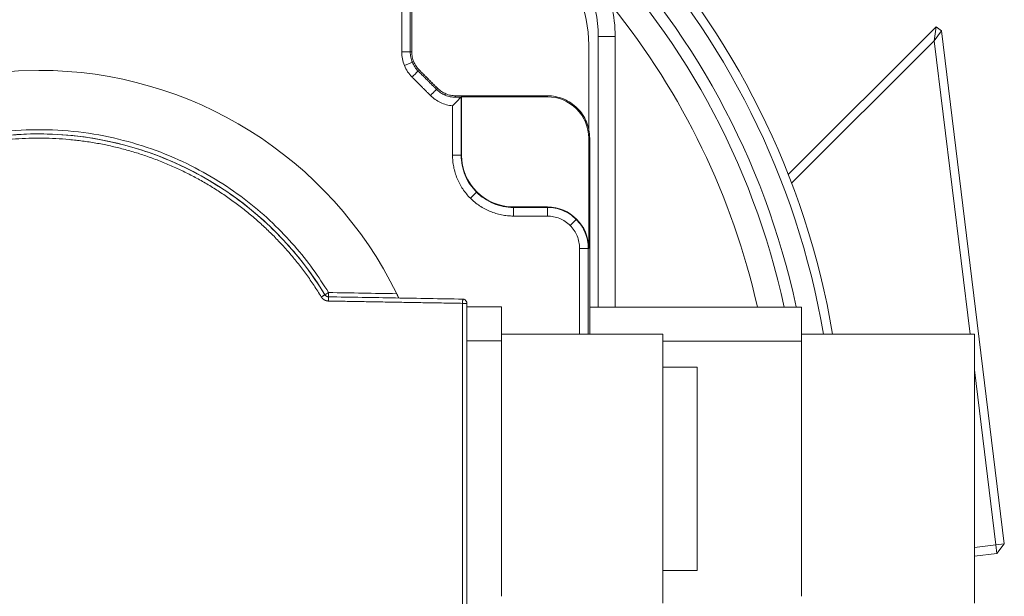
# Model space of a CAD drawing. Header units: millimetres. Extents: x -46 to 5160, y -5105 to -1541.
# Tile 60 of 104: x 3545 to 3661, y -4106 to -4038. Entities that reach past the tile are written whole.
import ezdxf

# ---------------------------------------------------------------- set-up
doc = ezdxf.new("R2010")
doc.units = ezdxf.units.MM
doc.header["$LTSCALE"] = 0.3175
doc.layers.add('1轮廓实线层', color=7, linetype='Continuous', lineweight=18)

msp = doc.modelspace()

# ---------------------------------------------------------------- linework, layer by layer
at = {"layer": '1轮廓实线层'}
for p, q in [((3590.31722, -4031.0698), (3590.31722, -4041.90328)), ((3591.33467, -4041.90328), (3591.33467, -4031.0698)), ((3635.94632, -4056.37282), (3653.38345, -4038.93569)), ((3653.38345, -4038.93569), (3653.14453, -4040.58882)), ((3654.00907, -4039.42448), (3653.38345, -4038.93569)), ((3613.50922, -4040.0698), (3615.50922, -4040.0698)), ((3613.50922, -4072.0213), (3613.50922, -4040.0698)), ((3615.50922, -4040.0698), (3615.50922, -4072.0213)), ((3654.00907, -4039.42448), (3653.14453, -4040.58882)), ((3654.00907, -4039.42448), (3661.43905, -4099.93678)), ((3612.39576, -4051.29469), (3612.39576, -4041.0698)), ((3653.14453, -4040.58882), (3636.33996, -4057.39339)), ((3657.39359, -4075.19468), (3653.14453, -4040.58882)), ((3591.57635, -4043.11811), (3590.63631, -4043.50749)), ((3591.57635, -4043.11811), (3591.73763, -4043.05131)), ((3595.52771, -4046.84139), (3595.46091, -4047.00267)), ((3597.33467, -4047.24435), (3597.38704, -4047.19198)), ((3597.33467, -4054.0698), (3597.33467, -4047.24452)), ((3597.38704, -4047.19198), (3597.38704, -4054.0698)), ((3607.50922, -4047.19198), (3597.38704, -4047.19198)), ((3596.31722, -4048.24644), (3596.31722, -4054.0698)), ((3611.0447, -4048.53431), (3610.95836, -4048.62066)), ((3612.38704, -4065.0698), (3612.38704, -4052.0698)), ((3598.4237, -4059.15532), (3599.14315, -4058.43587)), ((3599.18018, -4058.39884), (3599.14315, -4058.43587)), ((3603.50922, -4060.19198), (3607.50922, -4060.19198)), ((3607.50922, -4060.24435), (3603.50922, -4060.24435)), ((3603.50922, -4061.2618), (3607.50922, -4061.2618)), ((3610.92133, -4061.65769), (3610.20187, -4062.37715)), ((3610.95836, -4061.62066), (3610.92133, -4061.65769)), ((3612.33467, -4075.19558), (3612.33467, -4065.0698)), ((3597.51795, -4071.06122), (3581.67626, -4070.78471)), ((3598.00922, -4071.56115), (3598.00922, -4110.57845)), ((3602.09922, -4071.9898), (3598.00922, -4071.9898)), ((3602.09922, -4075.9898), (3602.09922, -4071.9898)), ((3637.50922, -4076.0198), (3637.50922, -4072.01986)), ((3621.14922, -4075.19483), (3602.09922, -4075.19483)), ((3621.14922, -4075.19483), (3621.14922, -4106.94477)), ((3657.90922, -4075.19485), (3637.50922, -4075.19485)), ((3657.90922, -4075.19485), (3657.90922, -4106.94475)), ((3602.09922, -4106.1198), (3602.09922, -4075.9898)), ((3637.50922, -4106.1198), (3637.50922, -4076.0198)), ((3625.20922, -4079.0698), (3621.14932, -4079.0698)), ((3625.20922, -4103.0698), (3625.20922, -4079.0698)), ((3660.4465, -4100.05865), (3657.90918, -4079.39381)), ((3657.90905, -4100.37021), (3660.4465, -4100.05865)), ((3661.43905, -4099.93678), (3660.4465, -4100.05865)), ((3660.56837, -4101.05119), (3660.4465, -4100.05865)), ((3660.56837, -4101.05119), (3661.43905, -4099.93678)), ((3660.56837, -4101.05119), (3657.90905, -4101.37772)), ((3621.14932, -4103.0698), (3625.20922, -4103.0698))]:
    msp.add_line(p, q, dxfattribs=at)
for centre, radius, start, end in [((3547.50922, -4091.0698), 95, 9.6216876, 209.7301588), ((3547.50922, -4091.0698), 95, 9.6216876, 209.7301588), ((3547.50922, -4091.0698), 93.94427, 9.7319803, 209.7301588), ((3547.50922, -4091.0698), 91.38197, 12.0665166, 208.6346894), ((3547.50922, -4091.0698), 90, 12.2203208, 209.020469), ((3598.50922, -4040.0698), 15, 0, 90), ((3597.50922, -4041.0698), 14.88654, 360, 90), ((3598.50922, -4040.0698), 17, 0, 12.244979), ((3547.50922, -4091.0698), 86.90983, 12.6895204, 38.924911), ((3547.50922, -4091.0698), 46.99997, 90, 270), ((3547.50922, -4091.0698), 46.99997, 26.0557631, 90), ((3607.50922, -4052.0698), 4.87781, 359.9999999, 90), ((3547.50922, -4091.0698), 39.5, 31.3071286, 328.6928714), ((3603.50922, -4054.0698), 6.12219, 180, 270), ((3607.50922, -4065.0698), 4.87781, 360, 90), ((3581.68499, -4070.28478), 0.5, 211.3071292, 269)]:
    msp.add_arc(centre, radius, start, end, dxfattribs=at)
for points, degree in [([(3591.50923, -4041.90328), (3591.50919, -4031.0698)], 1), ([(3590.31721, -4041.90328), (3591.33466, -4041.90328)], 1), ([(3591.33467, -4041.90328), (3591.50923, -4041.90328)], 1), ([(3591.54502, -4044.86748), (3591.78484, -4044.62766), (3592.02465, -4044.38784), (3592.26447, -4044.14803)], 3), ([(3591.54503, -4044.86747), (3593.71155, -4047.03399)], 1), ([(3594.431, -4046.31454), (3592.26447, -4044.14802)], 1), ([(3592.2645, -4044.148), (3592.30564, -4044.10685), (3592.34679, -4044.06571), (3592.38793, -4044.02457)], 3), ([(3594.55443, -4046.19112), (3592.3879, -4044.02459)], 1), ([(3594.43099, -4046.31455), (3594.55443, -4046.19112)], 1), ([(3593.71155, -4047.034), (3594.43099, -4046.31455)], 1), ([(3607.50922, -4047.06983), (3596.67574, -4047.06979)], 1), ([(3596.67574, -4047.06979), (3596.67574, -4047.24435)], 1), ([(3596.67574, -4047.24435), (3596.9737, -4047.24435), (3597.27722, -4047.24534)], 2), ([(3597.27722, -4047.24534), (3597.33467, -4047.24435)], 1), ([(3607.50922, -4047.19198), (3607.50922, -4047.06987)], 1), ([(3580.8306, -4070.80441), (3577.51458, -4065.35204), (3567.7527, -4057.12974), (3555.87901, -4052.4476), (3543.13211, -4051.79425), (3530.8418, -4055.2379), (3520.29015, -4062.41932), (3512.57783, -4072.58939), (3508.50934, -4084.68723), (3508.5091, -4097.45099), (3512.57723, -4109.54908), (3520.28915, -4119.7193), (3530.84043, -4126.90106), (3543.1306, -4130.34518), (3555.87752, -4129.69232), (3567.75151, -4125.01059), (3577.51424, -4116.78811), (3580.8306, -4111.33519)], 2), ([(3612.50915, -4052.0698), (3612.38704, -4052.0698)], 1), ([(3612.50919, -4075.19558), (3612.50919, -4052.0698)], 1), ([(3596.31721, -4054.0698), (3596.31721, -4054.30516), (3596.34033, -4054.77587), (3596.44406, -4055.47515), (3596.61583, -4056.16089), (3596.85398, -4056.82649), (3597.15623, -4057.46554), (3597.51967, -4058.07189), (3597.94078, -4058.6397), (3598.41552, -4059.1635), (3598.93932, -4059.63824), (3599.50713, -4060.05935), (3600.11348, -4060.42279), (3600.75253, -4060.72504), (3601.41813, -4060.96319), (3602.10387, -4061.13496), (3602.80315, -4061.23869), (3603.27386, -4061.26181), (3603.50922, -4061.26181)], 3), ([(3596.31722, -4054.0698), (3597.33466, -4054.0698)], 1), ([(3597.33467, -4054.0698), (3597.38704, -4054.0698)], 1), ([(3603.50922, -4060.24435), (3603.50922, -4060.2269), (3603.50922, -4060.20944), (3603.50922, -4060.19198)], 3), ([(3603.50922, -4061.2618), (3603.50922, -4061.09223), (3603.50922, -4060.75308), (3603.50922, -4060.41393), (3603.50922, -4060.24436)], 3), ([(3607.50922, -4060.24435), (3607.50922, -4060.19198)], 1), ([(3607.50922, -4061.26179), (3607.50922, -4060.24435)], 1), ([(3611.3172, -4065.0698), (3611.65634, -4065.0698), (3611.99549, -4065.0698), (3612.33464, -4065.0698)], 3), ([(3611.31721, -4065.0698), (3611.31721, -4075.19558)], 1), ([(3612.33467, -4065.0698), (3612.35212, -4065.0698), (3612.36958, -4065.0698), (3612.38704, -4065.0698)], 3), ([(3589.73246, -4070.42525), (3587.04997, -4070.37843), (3584.36748, -4070.33161), (3581.68499, -4070.28478)], 3), ([(3581.66754, -4071.28464), (3581.41192, -4071.28018), (3580.96502, -4071.02545), (3580.83059, -4070.80441)], 2), ([(3597.50922, -4071.56115), (3581.66754, -4071.28463)], 1), ([(3597.51795, -4071.06122), (3594.87767, -4071.01514), (3589.5971, -4070.92296), (3584.31654, -4070.83079), (3581.67626, -4070.78471)], 3), ([(3597.50922, -4071.56115), (3597.50922, -4084.56691), (3597.50922, -4097.57268), (3597.50922, -4110.57845)], 3), ([(3598.00922, -4071.56115), (3598.00922, -4110.57845)], 1), ([(3602.09922, -4071.9898), (3600.73589, -4071.9898), (3599.37255, -4071.9898), (3598.00922, -4071.9898)], 3), ([(3637.50922, -4072.01986), (3629.17589, -4072.01986), (3620.84255, -4072.01986), (3612.50922, -4072.01986)], 3), ([(3602.09922, -4075.9898), (3598.00922, -4075.9898)], 1), ([(3637.50922, -4076.0198), (3621.14946, -4076.0198)], 1)]:
    msp.add_open_spline(points, degree=degree, dxfattribs=at)
for points, knots in [([(3590.31721, -4041.90328), (3590.31721, -4042.17764), (3590.34423, -4042.452), (3590.45128, -4042.99019), (3590.53131, -4043.25401), (3590.7413, -4043.76097), (3590.87126, -4044.00411), (3591.17612, -4044.46036), (3591.35102, -4044.67347), (3591.54502, -4044.86748)], [0, 0, 0, 0, 0.25, 0.25, 0.5, 0.5, 0.75, 0.75, 1, 1, 1, 1]), ([(3591.33471, -4041.90328), (3591.33471, -4042.11105), (3591.35517, -4042.31881), (3591.43624, -4042.72637), (3591.49684, -4042.92615), (3591.65586, -4043.31007), (3591.75428, -4043.49419), (3591.98514, -4043.8397), (3592.11758, -4044.00108), (3592.2645, -4044.148)], [0, 0, 0, 0, 0.25, 0.25, 0.5, 0.5, 0.75, 0.75, 1, 1, 1, 1]), ([(3591.50927, -4041.90328), (3591.50927, -4042.09962), (3591.52861, -4042.29596), (3591.60522, -4042.68111), (3591.66249, -4042.86991), (3591.81277, -4043.23271), (3591.90577, -4043.4067), (3592.12394, -4043.73322), (3592.2491, -4043.88572), (3592.38793, -4044.02456)], [0, 0, 0, 0, 0.25, 0.25, 0.5, 0.5, 0.75, 0.75, 1, 1, 1, 1]), ([(3594.55446, -4046.19108), (3594.69329, -4046.32992), (3594.8458, -4046.45508), (3595.17232, -4046.67325), (3595.34631, -4046.76625), (3595.70911, -4046.91653), (3595.89791, -4046.9738), (3596.28306, -4047.05041), (3596.4794, -4047.06975), (3596.67574, -4047.06975)], [0, 0, 0, 0, 0.25, 0.25, 0.5, 0.5, 0.75, 0.75, 1, 1, 1, 1]), ([(3593.71155, -4047.03399), (3593.88441, -4047.20684), (3594.07242, -4047.36453), (3594.47302, -4047.64479), (3594.6856, -4047.76736), (3595.12887, -4047.97361), (3595.35954, -4048.0573), (3595.83194, -4048.18326), (3596.07366, -4048.22553), (3596.31722, -4048.24643)], [0, 0, 0, 0, 0.25, 0.25, 0.5, 0.5, 0.75, 0.75, 1, 1, 1, 1]), ([(3594.43102, -4046.31452), (3594.57794, -4046.46143), (3594.73932, -4046.59388), (3595.08483, -4046.82474), (3595.26895, -4046.92316), (3595.65287, -4047.08218), (3595.85265, -4047.14278), (3596.26021, -4047.22385), (3596.46797, -4047.24431), (3596.67574, -4047.24431)], [0, 0, 0, 0, 0.25, 0.25, 0.5, 0.5, 0.75, 0.75, 1, 1, 1, 1]), ([(3596.31722, -4048.24643), (3596.32968, -4048.23497), (3596.35453, -4048.21211), (3596.39156, -4048.17769), (3596.42826, -4048.14331), (3596.46463, -4048.10897), (3596.50066, -4048.07465), (3596.53635, -4048.04037), (3596.57169, -4048.00611), (3596.6067, -4047.9719), (3596.64136, -4047.93771), (3596.68645, -4047.89285), (3596.7416, -4047.83725), (3596.80637, -4047.77077), (3596.86981, -4047.70445), (3596.93193, -4047.63831), (3596.99273, -4047.57236), (3597.0522, -4047.5066), (3597.11036, -4047.44106), (3597.1672, -4047.37572), (3597.22278, -4047.31067), (3597.25916, -4047.267), (3597.27722, -4047.24533)], [0, 0, 0, 0, 0.037351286, 0.074457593, 0.111318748, 0.147934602, 0.184305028, 0.220429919, 0.256309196, 0.291942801, 0.327330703, 0.362472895, 0.430458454, 0.497498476, 0.563593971, 0.628746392, 0.692957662, 0.756230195, 0.818566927, 0.879971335, 0.940447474, 1, 1, 1, 1]), ([(3612.50915, -4052.0698), (3612.50915, -4051.74255), (3612.47692, -4051.41532), (3612.34924, -4050.7734), (3612.25378, -4050.45874), (3612.00332, -4049.85407), (3611.84832, -4049.56408), (3611.4847, -4049.01989), (3611.2761, -4048.76571), (3610.81331, -4048.30292), (3610.55913, -4048.09432), (3610.01494, -4047.7307), (3609.72495, -4047.5757), (3609.12028, -4047.32523), (3608.80562, -4047.22978), (3608.1637, -4047.1021), (3607.83647, -4047.06987), (3607.50922, -4047.06987)], [0, 0, 0, 0, 0.125, 0.125, 0.25, 0.25, 0.375, 0.375, 0.5, 0.5, 0.625, 0.625, 0.75, 0.75, 0.875, 0.875, 1, 1, 1, 1]), ([(3597.33467, -4054.0698), (3597.33467, -4054.47392), (3597.37447, -4054.87804), (3597.53215, -4055.67075), (3597.65003, -4056.05934), (3597.95933, -4056.80606), (3598.15075, -4057.16418), (3598.59979, -4057.83621), (3598.85739, -4058.15011), (3599.42891, -4058.72163), (3599.74281, -4058.97923), (3600.41484, -4059.42827), (3600.77296, -4059.61969), (3601.51968, -4059.92899), (3601.90827, -4060.04687), (3602.70098, -4060.20455), (3603.1051, -4060.24435), (3603.50922, -4060.24435)], [0, 0, 0, 0, 0.125, 0.125, 0.25, 0.25, 0.375, 0.375, 0.5, 0.5, 0.625, 0.625, 0.75, 0.75, 0.875, 0.875, 1, 1, 1, 1]), ([(3607.50922, -4060.24435), (3607.82505, -4060.24435), (3608.14086, -4060.27546), (3608.76038, -4060.39868), (3609.06406, -4060.49081), (3609.64762, -4060.73253), (3609.9275, -4060.88212), (3610.45269, -4061.23305), (3610.69801, -4061.43437), (3611.14465, -4061.88101), (3611.34597, -4062.12632), (3611.6969, -4062.65152), (3611.84649, -4062.9314), (3612.08821, -4063.51496), (3612.18033, -4063.81864), (3612.30356, -4064.43816), (3612.33467, -4064.75397), (3612.33467, -4065.0698)], [0, 0, 0, 0, 0.125, 0.125, 0.25, 0.25, 0.375, 0.375, 0.5, 0.5, 0.625, 0.625, 0.75, 0.75, 0.875, 0.875, 1, 1, 1, 1]), ([(3607.50922, -4061.26182), (3607.75845, -4061.26182), (3608.00768, -4061.28637), (3608.49656, -4061.38361), (3608.73621, -4061.45631), (3609.19673, -4061.64706), (3609.41759, -4061.76512), (3609.83205, -4062.04205), (3610.02563, -4062.20092), (3610.3781, -4062.55338), (3610.53697, -4062.74697), (3610.8139, -4063.16143), (3610.93196, -4063.38229), (3611.12271, -4063.84281), (3611.19541, -4064.08246), (3611.29265, -4064.57134), (3611.3172, -4064.82057), (3611.3172, -4065.0698)], [0, 0, 0, 0, 0.125, 0.125, 0.25, 0.25, 0.375, 0.375, 0.5, 0.5, 0.625, 0.625, 0.75, 0.75, 0.875, 0.875, 1, 1, 1, 1]), ([(3581.68499, -4070.28478), (3581.67832, -4070.28884), (3581.66527, -4070.29678), (3581.64618, -4070.30843), (3581.62802, -4070.31951), (3581.61081, -4070.32999), (3581.59458, -4070.33987), (3581.57932, -4070.34914), (3581.56504, -4070.3578), (3581.55173, -4070.36587), (3581.53938, -4070.37335), (3581.51677, -4070.38708), (3581.48515, -4070.40636), (3581.44665, -4070.42979), (3581.41266, -4070.45044), (3581.38974, -4070.46434), (3581.37557, -4070.47296), (3581.36848, -4070.47728), (3581.36163, -4070.48146), (3581.35501, -4070.4855), (3581.34862, -4070.4894), (3581.34246, -4070.49316), (3581.33654, -4070.49677), (3581.33085, -4070.50025), (3581.32538, -4070.50359), (3581.32014, -4070.50678), (3581.31512, -4070.50984), (3581.31033, -4070.51277), (3581.30576, -4070.51555), (3581.3014, -4070.5182), (3581.29727, -4070.52072), (3581.29335, -4070.5231), (3581.28964, -4070.52536), (3581.28615, -4070.52748), (3581.28286, -4070.52947), (3581.27979, -4070.53133), (3581.27692, -4070.53307), (3581.27425, -4070.53468), (3581.27179, -4070.53617), (3581.26954, -4070.53753), (3581.26748, -4070.53877), (3581.26563, -4070.53989), (3581.26397, -4070.54088), (3581.26251, -4070.54176), (3581.26125, -4070.54252), (3581.26018, -4070.54316), (3581.25931, -4070.54369), (3581.25863, -4070.54409), (3581.25815, -4070.54438), (3581.25787, -4070.54454), (3581.25782, -4070.54457), (3581.25779, -4070.54459)], [0, 0, 0, 0, 0.029867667, 0.058458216, 0.085760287, 0.111765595, 0.136468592, 0.159866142, 0.181957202, 0.202742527, 0.222224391, 0.240406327, 0.311018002, 0.377927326, 0.441159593, 0.500791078, 0.51645636, 0.532015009, 0.54746867, 0.562819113, 0.578068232, 0.593218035, 0.608270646, 0.623228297, 0.638093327, 0.652868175, 0.66755538, 0.682157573, 0.696677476, 0.711117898, 0.725481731, 0.739771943, 0.753991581, 0.768143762, 0.78223167, 0.796258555, 0.810227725, 0.824142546, 0.838006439, 0.85182287, 0.865595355, 0.879327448, 0.893022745, 0.906684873, 0.920317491, 0.933924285, 0.947508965, 0.961075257, 0.974626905, 0.988167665, 1, 1, 1, 1]), ([(3581.67626, -4070.78471), (3581.67626, -4070.78462), (3581.67626, -4070.78444), (3581.67627, -4070.78299), (3581.67628, -4070.78067), (3581.67631, -4070.77737), (3581.67635, -4070.77311), (3581.67641, -4070.76785), (3581.6765, -4070.76159), (3581.67661, -4070.7543), (3581.67675, -4070.74595), (3581.67691, -4070.73652), (3581.67711, -4070.72599), (3581.67734, -4070.71433), (3581.6776, -4070.70153), (3581.67788, -4070.68754), (3581.67818, -4070.67236), (3581.6785, -4070.65596), (3581.6789, -4070.6338), (3581.67938, -4070.60407), (3581.68004, -4070.56464), (3581.68086, -4070.51937), (3581.6815, -4070.48483), (3581.68185, -4070.46428), (3581.68193, -4070.45954), (3581.682, -4070.45449), (3581.68208, -4070.44913), (3581.68216, -4070.44346), (3581.68225, -4070.43747), (3581.68234, -4070.43115), (3581.68244, -4070.42451), (3581.68255, -4070.41755), (3581.68267, -4070.41025), (3581.68279, -4070.40261), (3581.68293, -4070.39464), (3581.68307, -4070.38633), (3581.68323, -4070.37769), (3581.6834, -4070.3687), (3581.68357, -4070.35937), (3581.68376, -4070.34971), (3581.68395, -4070.3397), (3581.68416, -4070.32935), (3581.68436, -4070.31868), (3581.68457, -4070.30767), (3581.68478, -4070.29633), (3581.68492, -4070.28867), (3581.68499, -4070.28478)], [0, 0, 0, 0, 0.027387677, 0.054875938, 0.082496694, 0.11028169, 0.138262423, 0.166470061, 0.194935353, 0.223688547, 0.252759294, 0.282176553, 0.31196849, 0.34216237, 0.372784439, 0.403859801, 0.435412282, 0.467464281, 0.500036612, 0.558324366, 0.620997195, 0.688187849, 0.759984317, 0.766044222, 0.772496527, 0.779342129, 0.786581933, 0.794216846, 0.802247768, 0.810675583, 0.819501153, 0.828725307, 0.838348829, 0.84837245, 0.858796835, 0.869622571, 0.880850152, 0.892479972, 0.904512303, 0.916947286, 0.929784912, 0.943025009, 0.956667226, 0.970711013, 0.985155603, 1, 1, 1, 1]), ([(3589.97533, -4070.92957), (3589.97531, -4070.92953), (3589.97528, -4070.92948), (3589.97512, -4070.92916), (3589.97485, -4070.92861), (3589.97446, -4070.92783), (3589.97396, -4070.92682), (3589.97335, -4070.92558), (3589.97263, -4070.92412), (3589.97179, -4070.92242), (3589.97085, -4070.92049), (3589.9698, -4070.91833), (3589.96863, -4070.91593), (3589.96735, -4070.9133), (3589.96597, -4070.91043), (3589.96447, -4070.90732), (3589.96286, -4070.90398), (3589.96114, -4070.90039), (3589.95931, -4070.89657), (3589.95737, -4070.89251), (3589.95532, -4070.88821), (3589.95316, -4070.88367), (3589.95088, -4070.87889), (3589.9485, -4070.87388), (3589.94601, -4070.86862), (3589.9434, -4070.86313), (3589.94068, -4070.85741), (3589.93786, -4070.85145), (3589.93492, -4070.84525), (3589.93187, -4070.83882), (3589.92871, -4070.83216), (3589.92544, -4070.82527), (3589.92206, -4070.81816), (3589.91857, -4070.81081), (3589.91496, -4070.80325), (3589.91125, -4070.79546), (3589.90724, -4070.78706), (3589.90284, -4070.77791), (3589.89798, -4070.76788), (3589.89279, -4070.75723), (3589.88727, -4070.74595), (3589.88143, -4070.73401), (3589.87526, -4070.72141), (3589.86877, -4070.70812), (3589.86195, -4070.69414), (3589.85481, -4070.67945), (3589.84734, -4070.66405), (3589.83955, -4070.64794), (3589.83143, -4070.6311), (3589.82299, -4070.61353), (3589.81423, -4070.59526), (3589.80514, -4070.57627), (3589.79572, -4070.55658), (3589.78598, -4070.53622), (3589.77592, -4070.51519), (3589.76553, -4070.49353), (3589.75481, -4070.47127), (3589.74377, -4070.44843), (3589.73626, -4070.43304), (3589.73246, -4070.42525)], [0, 0, 0, 0, 0.011309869, 0.023903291, 0.036538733, 0.04921768, 0.061941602, 0.074711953, 0.087530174, 0.100397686, 0.113315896, 0.126286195, 0.139309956, 0.152388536, 0.165523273, 0.178715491, 0.191966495, 0.205277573, 0.218649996, 0.232085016, 0.24558387, 0.259147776, 0.272777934, 0.286475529, 0.300241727, 0.314077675, 0.327984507, 0.341963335, 0.356015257, 0.370141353, 0.384342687, 0.398620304, 0.412975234, 0.427408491, 0.441921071, 0.456513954, 0.471188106, 0.488097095, 0.505676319, 0.523927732, 0.542853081, 0.562453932, 0.582731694, 0.603687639, 0.625322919, 0.64763858, 0.670635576, 0.694314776, 0.718676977, 0.743722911, 0.76945325, 0.795868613, 0.822969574, 0.85075666, 0.879230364, 0.90839114, 0.938239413, 0.968775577, 1, 1, 1, 1]), ([(3581.67626, -4070.78471), (3581.67626, -4070.78502), (3581.6762, -4070.78821), (3581.67598, -4070.80069), (3581.67582, -4070.81024), (3581.67538, -4070.83528), (3581.67511, -4070.85078), (3581.67447, -4070.88714), (3581.67411, -4070.90799), (3581.6733, -4070.95427), (3581.67286, -4070.97968), (3581.67191, -4071.03409), (3581.6714, -4071.06309), (3581.67035, -4071.12355), (3581.6698, -4071.15501), (3581.66868, -4071.21919), (3581.66811, -4071.25191), (3581.66754, -4071.28463)], [0, 0, 0, 0, 0.120153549, 0.120153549, 0.245845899, 0.245845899, 0.371538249, 0.371538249, 0.497230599, 0.497230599, 0.622922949, 0.622922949, 0.7486153, 0.7486153, 0.87430765, 0.87430765, 1, 1, 1, 1]), ([(3597.50922, -4071.56115), (3597.51655, -4071.56115), (3597.53121, -4071.56115), (3597.55316, -4071.56117), (3597.5751, -4071.56118), (3597.59704, -4071.56119), (3597.61902, -4071.56118), (3597.64108, -4071.56116), (3597.66322, -4071.56113), (3597.68546, -4071.5611), (3597.70779, -4071.56107), (3597.7302, -4071.56104), (3597.75265, -4071.56103), (3597.77511, -4071.56104), (3597.79749, -4071.56106), (3597.81972, -4071.5611), (3597.84167, -4071.56113), (3597.86284, -4071.56116), (3597.88333, -4071.56112), (3597.9032, -4071.56108), (3597.9227, -4071.56105), (3597.94144, -4071.56107), (3597.959, -4071.56112), (3597.96976, -4071.56116), (3597.9754, -4071.56114), (3597.97673, -4071.56113), (3597.97813, -4071.56112), (3597.97961, -4071.5611), (3597.98116, -4071.56108), (3597.98276, -4071.56105), (3597.98441, -4071.56102), (3597.9861, -4071.561), (3597.98782, -4071.56098), (3597.98956, -4071.56095), (3597.99131, -4071.56094), (3597.99306, -4071.56092), (3597.9948, -4071.56091), (3597.99651, -4071.56091), (3597.99818, -4071.56091), (3597.99979, -4071.56092), (3598.00134, -4071.56093), (3598.0028, -4071.56095), (3598.00415, -4071.56098), (3598.00539, -4071.56101), (3598.00649, -4071.56104), (3598.00743, -4071.56107), (3598.0082, -4071.5611), (3598.00878, -4071.56112), (3598.00912, -4071.56114), (3598.00918, -4071.56114), (3598.00922, -4071.56115)], [0, 0, 0, 0, 0.028044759, 0.056061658, 0.084155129, 0.112428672, 0.140984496, 0.169923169, 0.199343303, 0.229341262, 0.260010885, 0.291443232, 0.323726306, 0.356944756, 0.391179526, 0.426507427, 0.463000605, 0.500725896, 0.537721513, 0.577166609, 0.619155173, 0.663767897, 0.711068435, 0.76109891, 0.765444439, 0.770171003, 0.775279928, 0.780772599, 0.786650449, 0.792914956, 0.799567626, 0.806609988, 0.814043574, 0.821869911, 0.830090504, 0.83870682, 0.847720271, 0.857132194, 0.866943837, 0.877156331, 0.887770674, 0.898787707, 0.910208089, 0.922032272, 0.934260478, 0.946892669, 0.959928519, 0.973367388, 0.987208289, 1, 1, 1, 1]), ([(3597.51795, -4071.06122), (3597.5503, -4071.06179), (3597.5826, -4071.0655), (3597.64588, -4071.0791), (3597.67686, -4071.08898), (3597.73633, -4071.11453), (3597.76481, -4071.1302), (3597.81823, -4071.16674), (3597.84316, -4071.18761), (3597.88853, -4071.23377), (3597.90896, -4071.25906), (3597.94457, -4071.31311), (3597.95974, -4071.34187), (3597.98424, -4071.40177), (3597.99358, -4071.43292), (3598.00607, -4071.49643), (3598.00922, -4071.52879), (3598.00922, -4071.56115)], [0, 0, 0, 0, 0.125, 0.125, 0.25, 0.25, 0.375, 0.375, 0.5, 0.5, 0.625, 0.625, 0.75, 0.75, 0.875, 0.875, 1, 1, 1, 1])]:
    msp.add_open_spline(points, degree=3, knots=knots, dxfattribs=at)
for points, weights in [([(3581.68499, -4070.28478), (3555.68656, -4027.53685), (3507.50922, -4041.03677), (3507.50922, -4091.0698), (3507.50922, -4141.10283), (3555.68656, -4154.60274), (3581.68499, -4111.85482)], [1, 0.513213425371, 0.513213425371, 1, 0.513213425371, 0.513213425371, 1]), ([(3581.25779, -4070.54459), (3555.58434, -4028.33102), (3508.00922, -4041.66219), (3508.00922, -4091.0698), (3508.00922, -4140.47741), (3555.58434, -4153.80858), (3581.25779, -4111.595)], [1, 0.513213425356, 0.513213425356, 1, 0.513213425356, 0.513213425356, 1])]:
    msp.add_rational_spline(points, weights, degree=3, knots=[0, 0, 0, 0, 0.5, 0.5, 0.5, 1, 1, 1, 1], dxfattribs=at)
for points, weights in [([(3581.25782, -4070.54458), (3581.25778, -4070.5446), (3581.08084, -4070.65221), (3580.83059, -4070.80441)], [0.986779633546, 0.794089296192, 0.794087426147, 0.986774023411]), ([(3581.67626, -4070.78469), (3581.50097, -4070.78163), (3581.3489, -4070.69438), (3581.2578, -4070.54459)], [1, 0.917277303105, 0.917277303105, 1]), ([(3597.51796, -4071.0612), (3597.51794, -4071.06125), (3597.51416, -4071.27827), (3597.50922, -4071.56115)], [0.652530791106, 0.551282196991, 0.589860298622, 0.768265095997])]:
    msp.add_rational_spline(points, weights, degree=3, dxfattribs=at)

doc.saveas('drawing.dxf')
